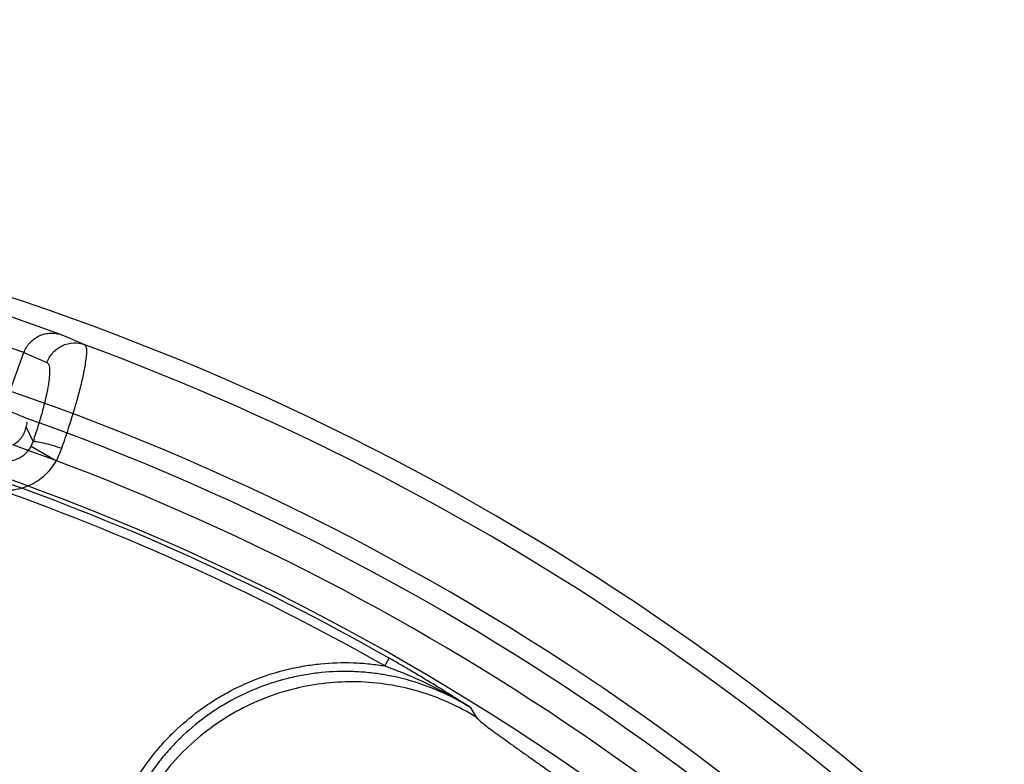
# Model space of a CAD drawing. Header units: millimetres. Extents: x 0 to 297, y 0 to 210.
# Tile 52 of 256: x 146.036 to 146.268, y 91.545 to 91.72. Entities that reach past the tile are written whole.
import ezdxf

# ---------------------------------------------------------------- set-up
doc = ezdxf.new("R2010")
doc.units = ezdxf.units.MM
doc.header["$LTSCALE"] = 16.335
doc.layers.get('0').update_dxf_attribs({"linetype": 'CONTINUOUS'})
doc.layers.add('01_GLOBAL', color=7, linetype='CONTINUOUS')
doc.layers.add('INTFCLR_144815', color=7, linetype='CONTINUOUS')

msp = doc.modelspace()

# ---------------------------------------------------------------- linework, layer by layer
at = {"color": 7, "linetype": 'Continuous'}
msp.add_circle((146.8548034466, 92.13446435), 2.66, dxfattribs=at)
at = {"color": 9, "linetype": 'Continuous'}
msp.add_arc((146.8548034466, 92.13446435), 2.6259090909, 182.9674534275, 267.0325465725, dxfattribs=at)
at = {"layer": '01_GLOBAL', "color": 7, "linetype": 'Continuous'}
msp.add_circle((146.8548034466, 92.13446435), 2.695, dxfattribs=at)
at = {"layer": 'INTFCLR_144815', "color": 9, "linetype": 'Continuous'}
for p, q in [((146.0456188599, 91.6458559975), (146.0324295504, 91.6505161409)), ((146.0511350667, 91.64350410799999), (146.04561886, 91.6458559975)), ((146.0367632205, 91.6416303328), (146.0302221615, 91.6438735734)), ((146.031944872, 91.6283920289), (146.0367632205, 91.6416303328)), ((146.0367632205, 91.6416303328), (146.0422149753, 91.6393018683)), ((146.0389232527, 91.62068187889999), (146.0372894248, 91.62411550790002)), ((146.0384503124, 91.6195385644), (146.0389228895, 91.62068069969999)), ((146.0384503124, 91.6195385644), (146.0444306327, 91.6161244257)), ((146.121946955, 91.56773902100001), (146.1229820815, 91.5695628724)), ((146.1421125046, 91.55796351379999), (146.1435422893, 91.5556279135))]:
    msp.add_line(p, q, dxfattribs=at)
at = {"layer": 'INTFCLR_144815', "color": 6, "linetype": 'Continuous'}
for radius, start, end in [(0.6157754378, 313.9937911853, 154.5150993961), (0.5947754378, 312.9543589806, 154.5144414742), (0.5751005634, 282.2440355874, 71.2863570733)]:
    msp.add_arc((145.8396077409, 91.0702686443), radius, start, end, dxfattribs=at)
at = {"layer": 'INTFCLR_144815', "color": 9, "linetype": 'Continuous'}
for centre, radius, start, end in [((145.8396077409, 91.0702686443), 0.6110177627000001, 40.82000966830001, 69.7456365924), ((145.8396077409, 91.0702686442), 0.5900193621, 41.0185890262, 70.4297169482), ((145.8396077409, 91.0702686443), 0.5830188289, 40.8200096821, 70.5083984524), ((146.0242691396, 91.62657924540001), 0.0227109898, 332.5908295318, 340.67820879), ((145.8396077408, 91.070268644), 0.5741042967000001, 60.42293120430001, 71.25347379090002), ((145.8396077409, 91.0702686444), 0.5720071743, 60.42293119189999, 71.2534738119)]:
    msp.add_arc(centre, radius, start, end, dxfattribs=at)
at = {"layer": 'INTFCLR_144815', "color": 6, "linetype": 'Continuous'}
msp.add_ellipse((145.8089783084, 91.08141684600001), major_axis=(0.555895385, -0.2023293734), ratio=0.9984808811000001, start_param=1.5231592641, end_param=1.5328484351, dxfattribs=at)
at = {"layer": 'INTFCLR_144815', "color": 9, "linetype": 'Continuous'}
for points, knots in [([(146.0367632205, 91.6416303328), (146.0369090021, 91.6420293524), (146.0372840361, 91.64282556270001), (146.0380748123, 91.6439197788), (146.0391015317, 91.6448761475), (146.0403214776, 91.6456205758), (146.0416644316, 91.6460998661), (146.0430452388, 91.6462925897), (146.0443800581, 91.6462123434), (146.0452235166, 91.6459968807), (146.0456188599, 91.6458559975)], [0, 0, 0, 0, 0.1172593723, 0.2414046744, 0.3704741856, 0.5019715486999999, 0.633138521, 0.7612965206, 0.8841541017, 1, 1, 1, 1]), ([(146.0422149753, 91.6393018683), (146.0425281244, 91.6401583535), (146.0434982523, 91.64176363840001), (146.0457458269, 91.6434237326), (146.0484474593, 91.64410008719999), (146.0502887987, 91.6438150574), (146.0511350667, 91.64350410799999)], [0, 0, 0, 0, 0.2513766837, 0.5020176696, 0.751476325, 1, 1, 1, 1]), ([(146.045700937, 91.61906478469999), (146.0459814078, 91.61986330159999), (146.0465267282, 91.6214428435), (146.047547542, 91.6245136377), (146.0483742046, 91.6271509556), (146.0490246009, 91.6293615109), (146.0494185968, 91.6307388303), (146.0500254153, 91.6329545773), (146.0506222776, 91.63535552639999), (146.0510851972, 91.63756845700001), (146.0514027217, 91.6393206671), (146.0516082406, 91.6410841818), (146.0516544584, 91.6425466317), (146.0513720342, 91.64339656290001), (146.0511350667, 91.64350410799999)], [0, 0, 0, 0, 0.1000990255, 0.1976310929, 0.3827289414, 0.4269417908, 0.4701590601, 0.5521615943, 0.698634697, 0.762770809, 0.8193204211, 0.9098457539, 0.9692219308, 1, 1, 1, 1]), ([(146.0422149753, 91.6393018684), (146.042429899, 91.63920874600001), (146.0427767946, 91.63858548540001), (146.0428613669, 91.6373867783), (146.0427982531, 91.6360312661), (146.0426312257, 91.6346834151), (146.0423608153, 91.6329974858), (146.0419773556, 91.6311710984), (146.0415029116, 91.6292169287), (146.0409273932, 91.6270391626), (146.0402652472, 91.6247842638), (146.0395278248, 91.6224699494), (146.0391291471, 91.62128120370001), (146.0389228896, 91.62068069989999)], [0, 0, 0, 0, 0.0364249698, 0.09818984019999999, 0.1893572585, 0.2457941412, 0.3095761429, 0.4547624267, 0.5358784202, 0.6222830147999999, 0.8050294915, 0.9012613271, 1, 1, 1, 1]), ([(146.0389228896, 91.62068069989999), (146.0391827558, 91.6207584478), (146.0400203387, 91.6206367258), (146.0415182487, 91.62034895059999), (146.0435136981, 91.61978384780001), (146.0449592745, 91.6193198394), (146.045700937, 91.61906478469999)], [0, 0, 0, 0, 0.1162783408, 0.3480330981, 0.6637891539, 1, 1, 1, 1]), ([(146.0301617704, 91.61648965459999), (146.0305437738, 91.61634646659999), (146.031328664, 91.6161256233), (146.0325409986, 91.6160038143), (146.0337471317, 91.61609837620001), (146.0349130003, 91.6164084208), (146.0360000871, 91.6169250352), (146.0369766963, 91.6176328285), (146.0378118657, 91.6185082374), (146.0382579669, 91.6191838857), (146.0384503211, 91.61953855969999)], [0, 0, 0, 0, 0.1269311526, 0.2522230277, 0.3772397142, 0.5012935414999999, 0.625502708, 0.7496177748, 0.8744628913, 1, 1, 1, 1]), ([(146.027884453, 91.6099617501), (146.0286477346, 91.609695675), (146.0302024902, 91.609299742), (146.0321849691, 91.60914045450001), (146.0337980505, 91.60922197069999), (146.0353744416, 91.6094412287), (146.0369132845, 91.6098624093), (146.0383995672, 91.6104907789), (146.0398032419, 91.6112359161), (146.041106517, 91.6121617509), (146.0422854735, 91.6132601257), (146.0433497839, 91.6144406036), (146.0440308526, 91.6154245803), (146.044430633, 91.61612442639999)], [0, 0, 0, 0, 0.1249999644, 0.2499999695, 0.312499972, 0.3749999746, 0.4999999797, 0.5624999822, 0.6249999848, 0.7499999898, 0.8124999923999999, 0.8749999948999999, 1, 1, 1, 1]), ([(146.142112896, 91.55796415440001), (146.1405599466, 91.5589494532), (146.1374460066, 91.56093081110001), (146.1327077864, 91.56384955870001), (146.1287028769, 91.5662511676), (146.1254501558, 91.5681521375), (146.1238078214, 91.569094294), (146.1229820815, 91.5695628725)], [0, 0, 0, 0, 0.2465929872, 0.494861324, 0.7461382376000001, 0.8727007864, 1, 1, 1, 1]), ([(146.0546149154, 91.5104406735), (146.0546152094, 91.5130521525), (146.0549622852, 91.518218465), (146.0562341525, 91.5245281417), (146.0577653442, 91.5295057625), (146.0596320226, 91.5343693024), (146.0625211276, 91.540113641), (146.0661796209, 91.5454731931), (146.0695411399, 91.54946060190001), (146.0731237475, 91.5531721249), (146.0770511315, 91.55650288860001), (146.0813379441, 91.55945221), (146.0858235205, 91.5621088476), (146.0916608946, 91.5648115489), (146.0972243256, 91.5665387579), (146.1010518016, 91.56737836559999), (146.1036023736, 91.5678481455), (146.1080816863, 91.5684422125), (146.1132284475, 91.5686079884), (146.1177589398, 91.5682996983), (146.1202428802, 91.5680031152), (146.1214168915, 91.5678263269), (146.1219469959, 91.5677390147)], [0, 0, 0, 0, 0.07717683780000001, 0.1543536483, 0.1929420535, 0.2315304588, 0.3087072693, 0.3858840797, 0.424472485, 0.4630608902, 0.5402377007, 0.5788261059, 0.6174145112, 0.6945913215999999, 0.7717681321, 0.7910623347, 0.8103565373, 0.8489449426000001, 0.9261217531, 0.9647101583, 0.9840043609, 1, 1, 1, 1]), ([(146.1421128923, 91.5579641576), (146.1412559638, 91.55849590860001), (146.1398434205, 91.5593208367), (146.1378408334, 91.5603763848), (146.1344702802, 91.5620116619), (146.129126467, 91.56407612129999), (146.1236570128, 91.56537269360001), (146.1199602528, 91.5659296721), (146.1175787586, 91.56621401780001), (146.1132252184, 91.5665128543), (146.1082332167, 91.566354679), (146.1039167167, 91.5657819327), (146.1014598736, 91.5653293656), (146.0978001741, 91.56452681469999), (146.0924279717, 91.56286567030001), (146.0867592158, 91.56023704), (146.0824652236, 91.5576926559), (146.0783531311, 91.55486518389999), (146.0745417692, 91.551634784), (146.0710830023, 91.54804840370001), (146.0678648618, 91.5442291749), (146.0643384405, 91.5390684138), (146.0615318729, 91.53348386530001), (146.0597468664, 91.5288219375), (146.0582773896, 91.52405036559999), (146.0570417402, 91.517922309), (146.0567115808, 91.5129362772), (146.0567120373, 91.51044067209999)], [0, 0, 0, 0, 0.0254375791, 0.0412343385, 0.0570889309, 0.1199202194, 0.1852720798, 0.1983616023, 0.2142122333, 0.2457541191, 0.3083631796, 0.3397462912, 0.3555174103, 0.3713614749, 0.4342395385, 0.4968767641, 0.5284769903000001, 0.5600464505, 0.6226733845, 0.6540495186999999, 0.6856454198, 0.7485590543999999, 0.811206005, 0.8427983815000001, 0.8743896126, 0.9370533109, 1, 1, 1, 1]), ([(146.1435422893, 91.5556279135), (146.139354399, 91.5582216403), (146.1302315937, 91.5623115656), (146.1154451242, 91.5646258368), (146.1005413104, 91.56299051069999), (146.0865754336, 91.557514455), (146.0745218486, 91.5485845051), (146.0652255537, 91.5368211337), (146.0593389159, 91.5230609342), (146.0579632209, 91.51315838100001), (146.0579387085, 91.5082324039)], [0, 0, 0, 0, 0.1247496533, 0.2496900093, 0.3747967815, 0.4999999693, 0.6252031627, 0.75030995, 0.8752503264, 1, 1, 1, 1]), ([(146.1435422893, 91.5556279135), (146.1436354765, 91.5554748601), (146.1439856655, 91.5551305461), (146.1446679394, 91.55453144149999), (146.1456681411, 91.55374104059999), (146.1469467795, 91.5527717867), (146.148180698, 91.55186498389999), (146.1492878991, 91.551061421), (146.1505354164, 91.5501630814), (146.1522066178, 91.5489698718), (146.1543331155, 91.54746138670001), (146.1566016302, 91.54585731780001), (146.1589856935, 91.5441725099), (146.1614602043, 91.5424218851), (146.1635696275, 91.54092566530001), (146.1652930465, 91.53969999), (146.1670516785, 91.53844684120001), (146.169266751, 91.5368632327), (146.1719377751, 91.53494441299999), (146.1737228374, 91.53365551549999), (146.174618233, 91.5330072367)], [0, 0, 0, 0, 0.0139781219, 0.0377492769, 0.0711402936, 0.1132430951, 0.1629692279, 0.1905692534, 0.2199650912, 0.2828889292, 0.3507530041, 0.4233452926, 0.4996194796, 0.5784793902, 0.6597967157, 0.7013599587, 0.7434501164, 0.8282480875, 0.9137678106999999, 1, 1, 1, 1])]:
    msp.add_open_spline(points, degree=3, knots=knots, dxfattribs=at)
at = {"layer": 'INTFCLR_144815', "color": 6, "linetype": 'Continuous'}
msp.add_open_spline([(146.0372890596, 91.62411374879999), (146.0373597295, 91.6244901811), (146.0377961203, 91.6251044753), (146.0374428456, 91.62525243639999)], degree=3, dxfattribs=at)
for points, knots in [([(146.0341431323, 91.6198756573), (146.0345930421, 91.6201051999), (146.0353993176, 91.62064962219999), (146.0363338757, 91.6217046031), (146.0369664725, 91.6228679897), (146.0372112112, 91.62369866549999), (146.0372890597, 91.62411374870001)], [0, 0, 0, 0, 0.2776479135, 0.5278269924, 0.7678471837, 1, 1, 1, 1]), ([(146.1219469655, 91.5677390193), (146.1228059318, 91.5674369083), (146.1245184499, 91.5667873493), (146.1279516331, 91.56541001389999), (146.1322201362, 91.56349489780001), (146.1372437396, 91.5608979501), (146.1405104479, 91.55898085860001), (146.142112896, 91.55796415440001)], [0, 0, 0, 0, 0.1216659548, 0.2446767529, 0.4942663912, 0.7464226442, 1, 1, 1, 1])]:
    msp.add_open_spline(points, degree=3, knots=knots, dxfattribs=at)

doc.saveas('drawing.dxf')
